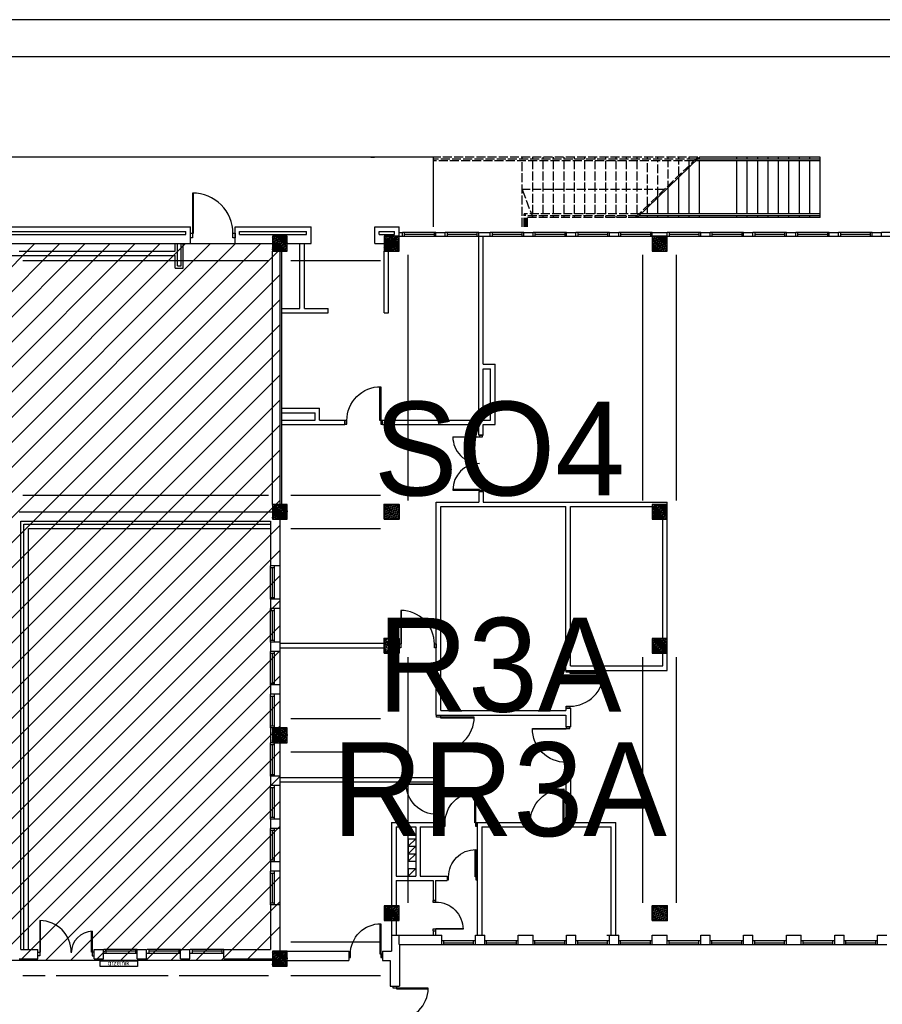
# Model space of a CAD drawing. Header units: millimetres. Extents: x 44889 to 52866, y -11417 to -4315.
# Tile 26 of 74: x 45687 to 46845, y -5637 to -4315. Entities that reach past the tile are written whole.
import ezdxf
from ezdxf.enums import TextEntityAlignment as Align

# ---------------------------------------------------------------- set-up
doc = ezdxf.new("R2010")
doc.units = ezdxf.units.MM
doc.linetypes.add('ACAD_ISO02W100', pattern=[15, 12, -3])
for name, color, linetype in [('ARLES_nr_obwodu_nierezerwowanego', 6, 'Continuous'), ('ARLES_osprzęt_elektryczny', 2, 'Continuous'), ('ARLES_ramka_wew', 10, 'Continuous'), ('ARLES_ramka_zew', 9, 'Continuous'), ('Podkład', 9, 'Continuous')]:
    doc.layers.add(name, color=color, linetype=linetype)
doc.layers.add('kreskowanie', color=9, linetype='Continuous', lineweight=18)
doc.layers.add('słupy gr0.7', color=9, linetype='Continuous', lineweight=35)
doc.styles.add('CG OMEGA', font='cgor45.TTF')
doc.styles.get("Standard").update_dxf_attribs({"font": 'arial.ttf', "height": 15})

# ---------------------------------------------------------------- blocks, each defined once
blk = doc.blocks.new('drzwi1.2')
at = {"layer": 'Podkład'}
for p, q in [((14551.1, 6563), (14551.1, 6568.4)), ((14551.1, 6568.4), (14560.5, 6568.4)), ((14645.5, 6563), (14551.1, 6563)), ((14560.5, 6568.4), (14560.5, 6561.1)), ((14560.5, 6561.1), (14645.5, 6561.1)), ((14560.5, 6424.7), (14617, 6424.7)), ((14560.5, 6417.4), (14560.5, 6424.7)), ((14617.1, 6422.4), (14551.1, 6422.4)), ((14551.1, 6417.4), (14560.5, 6417.4))]:
    blk.add_line(p, q, dxfattribs=at)
for centre, radius, start, end in [((14560.5, 6563.7), 85, 270, 359.5423), ((14559, 6420.6), 58.1, 1.7987, 89.98)]:
    blk.add_arc(centre, radius, start, end, dxfattribs=at)
blk = doc.blocks.new('34TY')
at = {"layer": 'Podkład'}
blk.add_line((95.2, -109.5), (98.6, -113.1), dxfattribs=at)
at = {"layer": 'Podkład', "xscale": 0.9933774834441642, "yscale": 0.9933774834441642, "zscale": 0.9933774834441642, "rotation": 42.87014679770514}
blk.add_blockref('drzwi1.2', (-6158.1, -14619.4), dxfattribs=at)
blk = doc.blocks.new('słup 2')
at = {"layer": 'kreskowanie'}
h = blk.add_hatch(dxfattribs=at)
h.set_pattern_fill('ANSI36', color=256, style=0)
h.set_pattern_definition([(45, (-1340, -20), (1.683798, 6.173926), [7.9375, -1.5875, 0, -1.5875])])
h.paths.add_polyline_path([(20, -20), (20, 20), (-20, 20), (-20, -20)])
at = {"layer": 'słupy gr0.7'}
blk.add_lwpolyline([(-20, -20), (20, -20), (20, 20), (-20, 20)], close=True, dxfattribs=at)
blk = doc.blocks.new('d160')
at = {"layer": 'Podkład'}
for p, q in [((4.2, 80), (4.2, -4.2)), ((5.9, 4.2), (5.9, 80)), ((154.1, 4.2), (154.1, 80)), ((155.8, 80), (155.8, -4.2)), ((0, -4.2), (0, 4.2)), ((0, 4.2), (5.9, 4.2)), ((160, 4.2), (154.1, 4.2)), ((160, -4.2), (160, 4.2)), ((4.2, -4.2), (0, -4.2)), ((155.8, -4.2), (160, -4.2))]:
    blk.add_line(p, q, dxfattribs=at)
for centre, start, end in [((4.2, 4.2), 0, 90), ((155.8, 4.2), 89.9848, 180.0152)]:
    blk.add_arc(centre, 75.8, start, end, dxfattribs=at)

msp = doc.modelspace()

# ---------------------------------------------------------------- hatches: boundary and pattern name
at = {"layer": 'ARLES_osprzęt_elektryczny'}
h = msp.add_hatch(dxfattribs=at)
h.set_pattern_fill('ANSI31', color=2, scale=7.5, style=0)
h.set_pattern_definition([(45, (40031.425, 214.937), (-16.83798, 16.83798), [])])
h.paths.add_polyline_path([(46036.02, -5578.63), (45376.02, -5578.63), (45376.02, -4616.13), (46036.02, -4616.13)])
at = {"layer": 'Podkład'}
h = msp.add_hatch(dxfattribs=at)
h.set_pattern_fill('ANSI36', color=256, scale=0.5, style=0)
h.set_pattern_definition([(45, (45366.0162, -4626.1265), (0.841899, 3.086963), [3.96875, -0.79375, 0, -0.79375])])
h.paths.add_polyline_path([(46046.02, -4626.13), (46046.02, -4606.13), (46026.02, -4606.13), (46026.02, -4626.13)])
h = msp.add_hatch(dxfattribs=at)
h.set_pattern_fill('ANSI36', color=256, scale=0.5, style=0)
h.set_pattern_definition([(45, (45516.0162, -4626.1265), (0.841899, 3.086963), [3.96875, -0.79375, 0, -0.79375])])
h.paths.add_polyline_path([(46196.02, -4626.13), (46196.02, -4606.13), (46176.02, -4606.13), (46176.02, -4626.13)])
h = msp.add_hatch(dxfattribs=at)
h.set_pattern_fill('ANSI36', color=256, scale=0.5, style=0)
h.set_pattern_definition([(45, (45876.0162, -4626.1265), (0.841899, 3.086963), [3.96875, -0.79375, 0, -0.79375])])
h.paths.add_polyline_path([(46556.02, -4626.13), (46556.02, -4606.13), (46536.02, -4606.13), (46536.02, -4626.13)])
h = msp.add_hatch(dxfattribs=at)
h.set_pattern_fill('ANSI36', color=256, scale=0.5, style=0)
h.set_pattern_definition([(45, (45366.0162, -4986.1265), (0.841899, 3.086963), [3.96875, -0.79375, 0, -0.79375])])
h.paths.add_polyline_path([(46046.02, -4986.13), (46046.02, -4966.13), (46026.02, -4966.13), (46026.02, -4986.13)])
h = msp.add_hatch(dxfattribs=at)
h.set_pattern_fill('ANSI36', color=256, scale=0.5, style=0)
h.set_pattern_definition([(45, (45876.0162, -4986.1265), (0.841899, 3.086963), [3.96875, -0.79375, 0, -0.79375])])
h.paths.add_polyline_path([(46556.02, -4986.13), (46556.02, -4966.13), (46536.02, -4966.13), (46536.02, -4986.13)])
h = msp.add_hatch(dxfattribs=at)
h.set_pattern_fill('ANSI36', color=256, scale=0.5, style=0)
h.set_pattern_definition([(45, (45876.0162, -5166.1265), (0.841899, 3.086963), [3.96875, -0.79375, 0, -0.79375])])
h.paths.add_polyline_path([(46556.02, -5166.13), (46556.02, -5146.13), (46536.02, -5146.13), (46536.02, -5166.13)])
h = msp.add_hatch(dxfattribs=at)
h.set_pattern_fill('ANSI36', color=256, scale=0.5, style=0)
h.set_pattern_definition([(45, (45366.0162, -5286.1265), (0.841899, 3.086963), [3.96875, -0.79375, 0, -0.79375])])
h.paths.add_polyline_path([(46046.02, -5286.13), (46046.02, -5266.13), (46026.02, -5266.13), (46026.02, -5286.13)])
h = msp.add_hatch(dxfattribs=at)
h.set_pattern_fill('ANSI36', color=256, scale=0.5, style=0)
h.set_pattern_definition([(45, (45516.0162, -5525.0439), (0.841899, 3.086963), [3.96875, -0.79375, 0, -0.79375])])
h.paths.add_polyline_path([(46196.02, -5525.04), (46196.02, -5505.04), (46176.02, -5505.04), (46176.02, -5525.04)])
h = msp.add_hatch(dxfattribs=at)
h.set_pattern_fill('ANSI36', color=256, scale=0.5, style=0)
h.set_pattern_definition([(45, (45366.0162, -5586.1265), (0.841899, 3.086963), [3.96875, -0.79375, 0, -0.79375])])
h.paths.add_polyline_path([(46046.02, -5586.13), (46046.02, -5566.13), (46026.02, -5566.13), (46026.02, -5586.13)])

# ---------------------------------------------------------------- linework, layer by layer
at = {"layer": 'ARLES_osprzęt_elektryczny'}
for p, q in [((45376.02, -4616.13), (46036.02, -4616.13)), ((46036.02, -4616.13), (46036.02, -5578.63)), ((46036.02, -5578.63), (45376.02, -5578.63))]:
    msp.add_line(p, q, dxfattribs=at)
at = {"layer": 'ARLES_ramka_wew', "linetype": 'Continuous'}
msp.add_lwpolyline([(52815.71, -4365.45), (44938.58, -4365.45), (44938.58, -8496.66), (45088.58, -8496.66), (45088.58, -11366.66), (52815.71, -11366.66)], close=True, dxfattribs=at)
at = {"layer": 'ARLES_ramka_zew'}
msp.add_lwpolyline([(44888.58, -11416.66), (52865.71, -11416.66), (52865.71, -4315.45), (44888.58, -4315.45)], close=True, dxfattribs=at)
at = {"layer": 'Podkład'}
for p, q in [((46242.02, -4500.13), (45285.02, -4500.13)), ((46158.02, -4500.13), (46163.02, -4500.13)), ((46242.02, -4500.13), (46242.02, -4593.63)), ((46242.02, -4500.13), (46242.02, -4593.63)), ((46599.52, -4500.13), (46515.52, -4581.13)), ((46761.52, -4505.13), (46594.33, -4505.13)), ((46761.52, -4502.63), (46596.92, -4502.63)), ((46761.52, -4500.13), (46599.52, -4500.13)), ((46599.52, -4502.63), (46599.52, -4500.13)), ((46599.52, -4576.13), (46599.52, -4505.13)), ((46649.52, -4502.63), (46649.52, -4500.13)), ((46649.52, -4576.13), (46649.52, -4505.13)), ((46663.52, -4502.63), (46663.52, -4500.13)), ((46663.52, -4576.13), (46663.52, -4505.13)), ((46677.52, -4502.63), (46677.52, -4500.13)), ((46677.52, -4576.13), (46677.52, -4505.13)), ((46691.52, -4502.63), (46691.52, -4500.13)), ((46691.52, -4576.13), (46691.52, -4505.13)), ((46705.52, -4502.63), (46705.52, -4500.13)), ((46705.52, -4576.13), (46705.52, -4505.13)), ((46719.52, -4502.63), (46719.52, -4500.13)), ((46719.52, -4576.13), (46719.52, -4505.13)), ((46733.52, -4502.63), (46733.52, -4500.13)), ((46733.52, -4576.13), (46733.52, -4505.13)), ((46747.52, -4502.63), (46747.52, -4500.13)), ((46747.52, -4576.13), (46747.52, -4505.13)), ((46761.52, -4581.13), (46761.52, -4500.13)), ((46585.52, -4576.13), (46585.52, -4518.63)), ((46571.52, -4576.13), (46571.52, -4531.13)), ((46557.52, -4576.13), (46557.52, -4543.63)), ((46543.52, -4576.13), (46543.52, -4556.13)), ((46529.52, -4576.13), (46529.52, -4568.63)), ((46761.52, -4581.13), (46515.52, -4581.13)), ((46761.52, -4578.63), (46518.32, -4578.63)), ((46761.52, -4576.13), (46521.12, -4576.13)), ((46529.52, -4581.13), (46529.52, -4578.63)), ((46543.52, -4581.13), (46543.52, -4578.63)), ((46557.52, -4581.13), (46557.52, -4578.63)), ((46571.52, -4581.13), (46571.52, -4578.63)), ((46585.52, -4581.13), (46585.52, -4578.63)), ((46599.52, -4581.13), (46599.52, -4578.63)), ((46649.52, -4581.13), (46649.52, -4578.63)), ((46663.52, -4581.13), (46663.52, -4578.63)), ((46677.52, -4581.13), (46677.52, -4578.63)), ((46691.52, -4581.13), (46691.52, -4578.63)), ((46705.52, -4581.13), (46705.52, -4578.63)), ((46719.52, -4581.13), (46719.52, -4578.63)), ((46733.52, -4581.13), (46733.52, -4578.63)), ((46747.52, -4581.13), (46747.52, -4578.63)), ((45373.52, -4593.63), (45916.02, -4593.63)), ((45373.52, -4599.63), (45910.02, -4599.63)), ((45910.02, -4603.63), (45910.02, -4599.63)), ((45916.02, -4616.13), (45916.02, -4593.63)), ((45976.02, -4616.13), (45976.02, -4593.63)), ((45976.02, -4593.63), (46078.02, -4593.63)), ((45982.02, -4599.63), (46072.02, -4599.63)), ((45982.02, -4603.63), (45982.02, -4599.63)), ((46072.02, -4603.63), (46072.02, -4599.63)), ((46078.02, -4616.13), (46078.02, -4593.63)), ((46163.52, -4616.13), (46163.52, -4593.63)), ((46163.52, -4593.63), (46196.02, -4593.63)), ((46169.52, -4599.63), (46190.02, -4599.63)), ((46169.52, -4603.63), (46169.52, -4599.63)), ((46190.02, -4603.63), (46190.02, -4599.63)), ((46196.02, -4606.13), (46196.02, -4593.63)), ((45373.52, -4603.63), (45910.02, -4603.63)), ((45982.02, -4603.63), (46072.02, -4603.63)), ((46169.52, -4603.63), (46190.02, -4603.63)), ((46196.02, -4601.13), (46200.52, -4601.13)), ((46196.02, -4606.13), (46200.52, -4606.13)), ((46200.52, -4606.13), (46200.52, -4601.13)), ((46245.52, -4601.13), (46200.52, -4601.13)), ((46200.52, -4606.13), (46245.52, -4606.13)), ((46203.02, -4601.13), (46203.02, -4606.13)), ((46243.02, -4603.63), (46203.02, -4603.63)), ((46243.02, -4601.13), (46243.02, -4606.13)), ((46245.52, -4606.13), (46245.52, -4601.13)), ((46245.52, -4601.13), (46258.02, -4601.13)), ((46245.52, -4606.13), (46258.02, -4606.13)), ((46258.02, -4606.13), (46258.02, -4601.13)), ((46303.02, -4601.13), (46258.02, -4601.13)), ((46258.02, -4606.13), (46303.02, -4606.13)), ((46260.52, -4601.13), (46260.52, -4606.13)), ((46300.52, -4603.63), (46260.52, -4603.63)), ((46300.52, -4601.13), (46300.52, -4606.13)), ((46303.02, -4606.13), (46303.02, -4601.13)), ((46303.02, -4601.13), (46318.52, -4601.13)), ((46303.02, -4853.13), (46303.02, -4606.13)), ((46303.02, -4606.13), (46318.52, -4606.13)), ((46309.02, -4778.13), (46309.02, -4606.13)), ((46318.52, -4606.13), (46318.52, -4601.13)), ((46363.52, -4601.13), (46318.52, -4601.13)), ((46318.52, -4606.13), (46363.52, -4606.13)), ((46321.02, -4601.13), (46321.02, -4606.13)), ((46361.02, -4603.63), (46321.02, -4603.63)), ((46361.02, -4601.13), (46361.02, -4606.13)), ((46363.52, -4606.13), (46363.52, -4601.13)), ((46363.52, -4601.13), (46376.02, -4601.13)), ((46363.52, -4606.13), (46376.02, -4606.13)), ((46376.02, -4606.13), (46376.02, -4601.13)), ((46421.02, -4601.13), (46376.02, -4601.13)), ((46376.02, -4606.13), (46421.02, -4606.13)), ((46378.52, -4601.13), (46378.52, -4606.13)), ((46418.52, -4603.63), (46378.52, -4603.63)), ((46418.52, -4601.13), (46418.52, -4606.13)), ((46421.02, -4606.13), (46421.02, -4601.13)), ((46421.02, -4601.13), (46433.52, -4601.13)), ((46421.02, -4606.13), (46433.52, -4606.13)), ((46433.52, -4606.13), (46433.52, -4601.13)), ((46478.52, -4601.13), (46433.52, -4601.13)), ((46433.52, -4606.13), (46478.52, -4606.13)), ((46436.02, -4601.13), (46436.02, -4606.13)), ((46476.02, -4603.63), (46436.02, -4603.63)), ((46476.02, -4601.13), (46476.02, -4606.13)), ((46478.52, -4606.13), (46478.52, -4601.13)), ((46478.52, -4601.13), (46491.02, -4601.13)), ((46478.52, -4606.13), (46491.02, -4606.13)), ((46491.02, -4606.13), (46491.02, -4601.13)), ((46536.02, -4601.13), (46491.02, -4601.13)), ((46491.02, -4606.13), (46536.02, -4606.13)), ((46493.52, -4601.13), (46493.52, -4606.13)), ((46533.52, -4603.63), (46493.52, -4603.63)), ((46533.52, -4601.13), (46533.52, -4606.13)), ((46536.02, -4606.13), (46536.02, -4601.13)), ((46536.02, -4601.13), (46556.02, -4601.13)), ((46556.02, -4606.13), (46556.02, -4601.13)), ((46601.02, -4601.13), (46556.02, -4601.13)), ((46556.02, -4606.13), (46601.02, -4606.13)), ((46558.52, -4601.13), (46558.52, -4606.13)), ((46598.52, -4603.63), (46558.52, -4603.63)), ((46598.52, -4601.13), (46598.52, -4606.13)), ((46601.02, -4606.13), (46601.02, -4601.13)), ((46601.02, -4601.13), (46613.52, -4601.13)), ((46601.02, -4606.13), (46613.52, -4606.13)), ((46613.52, -4606.13), (46613.52, -4601.13)), ((46658.52, -4601.13), (46613.52, -4601.13)), ((46613.52, -4606.13), (46658.52, -4606.13)), ((46616.02, -4601.13), (46616.02, -4606.13)), ((46656.02, -4603.63), (46616.02, -4603.63)), ((46656.02, -4601.13), (46656.02, -4606.13)), ((46658.52, -4606.13), (46658.52, -4601.13)), ((46658.52, -4601.13), (46671.02, -4601.13)), ((46658.52, -4606.13), (46671.02, -4606.13)), ((46671.02, -4606.13), (46671.02, -4601.13)), ((46716.02, -4601.13), (46671.02, -4601.13)), ((46671.02, -4606.13), (46716.02, -4606.13)), ((46673.52, -4601.13), (46673.52, -4606.13)), ((46713.52, -4603.63), (46673.52, -4603.63)), ((46713.52, -4601.13), (46713.52, -4606.13)), ((46716.02, -4606.13), (46716.02, -4601.13)), ((46716.02, -4601.13), (46728.52, -4601.13)), ((46716.02, -4606.13), (46728.52, -4606.13)), ((46728.52, -4606.13), (46728.52, -4601.13)), ((46773.52, -4601.13), (46728.52, -4601.13)), ((46728.52, -4606.13), (46773.52, -4606.13)), ((46731.02, -4601.13), (46731.02, -4606.13)), ((46771.02, -4603.63), (46731.02, -4603.63)), ((46771.02, -4601.13), (46771.02, -4606.13)), ((46773.52, -4606.13), (46773.52, -4601.13)), ((46773.52, -4601.13), (46786.02, -4601.13)), ((46773.52, -4606.13), (46786.02, -4606.13)), ((46786.02, -4606.13), (46786.02, -4601.13)), ((46831.02, -4601.13), (46786.02, -4601.13)), ((46786.02, -4606.13), (46831.02, -4606.13)), ((46788.52, -4601.13), (46788.52, -4606.13)), ((46828.52, -4603.63), (46788.52, -4603.63)), ((46828.52, -4601.13), (46828.52, -4606.13)), ((46831.02, -4606.13), (46831.02, -4601.13)), ((46831.02, -4601.13), (46843.52, -4601.13)), ((46831.02, -4606.13), (46843.52, -4606.13)), ((46843.52, -4606.13), (46843.52, -4601.13)), ((46888.52, -4601.13), (46843.52, -4601.13)), ((46843.52, -4606.13), (46888.52, -4606.13)), ((45686.02, -4616.13), (45916.02, -4616.13)), ((45686.02, -4626.13), (45895.52, -4626.13)), ((45895.52, -4626.13), (45895.52, -4616.13)), ((45898.52, -4646.13), (45898.52, -4616.13)), ((45903.52, -4646.13), (45903.52, -4616.13)), ((45906.52, -4649.13), (45906.52, -4616.13)), ((45976.02, -4616.13), (46026.02, -4616.13)), ((46026.02, -4966.13), (46026.02, -4626.13)), ((46038.52, -4966.13), (46038.52, -4626.13)), ((46046.02, -4616.13), (46078.02, -4616.13)), ((46063.02, -4703.13), (46063.02, -4616.13)), ((46069.02, -4703.13), (46069.02, -4616.13)), ((46163.52, -4616.13), (46176.02, -4616.13)), ((46176.02, -4709.13), (46176.02, -4626.13)), ((46182.02, -4709.13), (46182.02, -4626.13)), ((45666.02, -4632.13), (45895.52, -4632.13)), ((45691.02, -4638.63), (46021.02, -4638.63)), ((45895.52, -4649.13), (45895.52, -4632.13)), ((46051.02, -4638.63), (46171.02, -4638.63)), ((46208.52, -4961.13), (46208.52, -4631.13)), ((46523.52, -4961.13), (46523.52, -4631.13)), ((46568.52, -4961.13), (46568.52, -4631.13)), ((45895.52, -4649.13), (45906.52, -4649.13)), ((45898.52, -4646.13), (45903.52, -4646.13)), ((46038.52, -4703.13), (46063.02, -4703.13)), ((46069.02, -4703.13), (46101.02, -4703.13)), ((46101.02, -4709.13), (46101.02, -4703.13)), ((46038.52, -4709.13), (46101.02, -4709.13)), ((46176.02, -4709.13), (46182.02, -4709.13)), ((46309.02, -4778.13), (46325.02, -4778.13)), ((46309.02, -4853.13), (46309.02, -4784.13)), ((46309.02, -4784.13), (46319.02, -4784.13)), ((46319.02, -4853.13), (46319.02, -4784.13)), ((46325.02, -4859.13), (46325.02, -4778.13)), ((46038.52, -4837.13), (46089.52, -4837.13)), ((46089.52, -4853.13), (46089.52, -4837.13)), ((46038.52, -4843.13), (46083.52, -4843.13)), ((46083.52, -4853.13), (46083.52, -4843.13)), ((46038.52, -4853.13), (46083.52, -4853.13)), ((46038.52, -4859.13), (46123.52, -4859.13)), ((46089.52, -4853.13), (46123.52, -4853.13)), ((46123.52, -4859.13), (46123.52, -4853.13)), ((46174.02, -4859.13), (46174.02, -4853.13)), ((46174.02, -4853.13), (46303.02, -4853.13)), ((46174.02, -4859.13), (46303.02, -4859.13)), ((46303.02, -4873.38), (46303.02, -4859.13)), ((46309.02, -4853.13), (46319.02, -4853.13)), ((46309.02, -4873.38), (46309.02, -4859.13)), ((46309.02, -4859.13), (46325.02, -4859.13)), ((46303.02, -4873.38), (46309.02, -4873.38)), ((45691.02, -4953.63), (46021.02, -4953.63)), ((46051.02, -4953.63), (46171.02, -4953.63)), ((46303.02, -4948.88), (46309.02, -4948.88)), ((46303.02, -4948.88), (46303.02, -4963.13)), ((46309.02, -4948.88), (46309.02, -4963.13)), ((46246.02, -5249.13), (46246.02, -4963.13)), ((46246.02, -4963.13), (46303.02, -4963.13)), ((46252.02, -5243.13), (46252.02, -4969.13)), ((46252.02, -4969.13), (46420.02, -4969.13)), ((46309.02, -4963.13), (46556.02, -4963.13)), ((46420.02, -5189.13), (46420.02, -4969.13)), ((46426.02, -5183.13), (46426.02, -4969.13)), ((46426.02, -4969.13), (46536.02, -4969.13)), ((46556.02, -4966.13), (46556.02, -4963.13)), ((45686.02, -4976.13), (46026.02, -4976.13)), ((45688.52, -5563.63), (45688.52, -4988.63)), ((45688.52, -4988.63), (46023.52, -4988.63)), ((45692.52, -5563.63), (45692.52, -4992.63)), ((45692.52, -4992.63), (46023.52, -4992.63)), ((46023.52, -4988.63), (46023.52, -5048.63)), ((46036.02, -4986.13), (46036.02, -5048.63)), ((46550.02, -5146.13), (46550.02, -4986.13)), ((46556.02, -5146.13), (46556.02, -4986.13)), ((45698.52, -5563.63), (45698.52, -4998.63)), ((45698.52, -4998.63), (46023.52, -4998.63)), ((46051.02, -4998.63), (46171.02, -4998.63)), ((46036.02, -5048.63), (46023.52, -5048.63)), ((46023.52, -5093.63), (46023.52, -5048.63)), ((46028.52, -5048.63), (46028.52, -5093.63)), ((46023.52, -5051.13), (46028.52, -5051.13)), ((46026.02, -5091.13), (46026.02, -5051.13)), ((46023.52, -5091.13), (46028.52, -5091.13)), ((46036.02, -5093.63), (46023.52, -5093.63)), ((46023.52, -5093.63), (46023.52, -5106.13)), ((46036.02, -5093.63), (46036.02, -5106.13)), ((46036.02, -5106.13), (46023.52, -5106.13)), ((46023.52, -5151.13), (46023.52, -5106.13)), ((46023.52, -5108.63), (46028.52, -5108.63)), ((46026.02, -5148.63), (46026.02, -5108.63)), ((46028.52, -5106.13), (46028.52, -5151.13)), ((46023.52, -5148.63), (46028.52, -5148.63)), ((46036.02, -5151.13), (46023.52, -5151.13)), ((46023.52, -5151.13), (46023.52, -5163.63)), ((46036.02, -5151.13), (46036.02, -5163.63)), ((46176.02, -5153.13), (46036.02, -5153.13)), ((46036.02, -5163.63), (46023.52, -5163.63)), ((46023.52, -5208.63), (46023.52, -5163.63)), ((46023.52, -5166.13), (46028.52, -5166.13)), ((46026.02, -5206.13), (46026.02, -5166.13)), ((46028.52, -5163.63), (46028.52, -5208.63)), ((46176.02, -5159.13), (46036.02, -5159.13)), ((46550.02, -5183.13), (46550.02, -5166.13)), ((46556.02, -5189.13), (46556.02, -5166.13)), ((46208.52, -5501.13), (46208.52, -5171.13)), ((46523.52, -5501.13), (46523.52, -5171.13)), ((46568.52, -5501.13), (46568.52, -5171.13)), ((46420.02, -5189.13), (46556.02, -5189.13)), ((46426.02, -5183.13), (46550.02, -5183.13)), ((46023.52, -5206.13), (46028.52, -5206.13)), ((46036.02, -5208.63), (46023.52, -5208.63)), ((46023.52, -5208.63), (46023.52, -5221.13)), ((46036.02, -5221.13), (46023.52, -5221.13)), ((46023.52, -5266.13), (46023.52, -5221.13)), ((46028.52, -5221.13), (46028.52, -5266.13)), ((46036.02, -5208.63), (46036.02, -5221.13)), ((46023.52, -5223.63), (46028.52, -5223.63)), ((46026.02, -5263.63), (46026.02, -5223.63)), ((46252.02, -5243.13), (46420.02, -5243.13)), ((46420.02, -5239.63), (46420.02, -5243.13)), ((46420.02, -5239.63), (46426.02, -5239.63)), ((46426.02, -5239.63), (46426.02, -5264.63)), ((46051.02, -5253.63), (46171.02, -5253.63)), ((46246.02, -5249.13), (46420.02, -5249.13)), ((46420.02, -5249.13), (46420.02, -5264.63)), ((46023.52, -5263.63), (46028.52, -5263.63)), ((46026.02, -5266.13), (46023.52, -5266.13)), ((46023.52, -5266.13), (46023.52, -5286.13)), ((46420.02, -5264.63), (46426.02, -5264.63)), ((46026.02, -5286.13), (46023.52, -5286.13)), ((46023.52, -5331.13), (46023.52, -5286.13)), ((46028.52, -5286.13), (46028.52, -5331.13)), ((46023.52, -5288.63), (46028.52, -5288.63)), ((46026.02, -5328.63), (46026.02, -5288.63)), ((46051.02, -5298.63), (46171.02, -5298.63)), ((46246.02, -5299.63), (46252.02, -5299.63)), ((46246.02, -5299.63), (46246.02, -5333.13)), ((46252.02, -5299.63), (46252.02, -5339.13)), ((46420.02, -5315.13), (46426.02, -5315.13)), ((46420.02, -5315.13), (46420.02, -5399.13)), ((46426.02, -5315.13), (46426.02, -5393.13)), ((46023.52, -5328.63), (46028.52, -5328.63)), ((46036.02, -5331.13), (46023.52, -5331.13)), ((46023.52, -5331.13), (46023.52, -5343.63)), ((46036.02, -5331.13), (46036.02, -5343.63)), ((46246.02, -5333.13), (46036.02, -5333.13)), ((46252.02, -5339.13), (46036.02, -5339.13)), ((46036.02, -5343.63), (46023.52, -5343.63)), ((46023.52, -5388.63), (46023.52, -5343.63)), ((46023.52, -5346.13), (46028.52, -5346.13)), ((46026.02, -5386.13), (46026.02, -5346.13)), ((46028.52, -5343.63), (46028.52, -5388.63)), ((46023.52, -5386.13), (46028.52, -5386.13)), ((46036.02, -5388.63), (46023.52, -5388.63)), ((46023.52, -5388.63), (46023.52, -5401.13)), ((46036.02, -5388.63), (46036.02, -5401.13)), ((46186.02, -5393.13), (46246.02, -5393.13)), ((46186.02, -5393.13), (46186.02, -5505.04)), ((46246.02, -5384.63), (46252.02, -5384.63)), ((46246.02, -5384.63), (46246.02, -5393.13)), ((46252.02, -5384.63), (46252.02, -5393.13)), ((46252.02, -5393.13), (46255.52, -5393.13)), ((46255.52, -5393.13), (46255.52, -5399.13)), ((46301.02, -5393.13), (46301.02, -5544.63)), ((46301.02, -5393.13), (46369.52, -5393.13)), ((46369.52, -5393.13), (46369.52, -5399.13)), ((46426.02, -5393.13), (46486.96, -5393.13)), ((46486.96, -5543.82), (46486.96, -5393.13)), ((46036.02, -5401.13), (46023.52, -5401.13)), ((46023.52, -5446.13), (46023.52, -5401.13)), ((46023.52, -5403.63), (46028.52, -5403.63)), ((46026.02, -5443.63), (46026.02, -5403.63)), ((46028.52, -5401.13), (46028.52, -5446.13)), ((46192.02, -5399.13), (46218.52, -5399.13)), ((46192.02, -5399.13), (46192.02, -5465.13)), ((46218.52, -5399.13), (46218.52, -5465.13)), ((46224.52, -5399.13), (46224.52, -5465.13)), ((46224.52, -5399.13), (46255.52, -5399.13)), ((46307.02, -5399.13), (46307.02, -5544.63)), ((46307.02, -5399.13), (46369.52, -5399.13)), ((46420.02, -5399.13), (46480.96, -5399.13)), ((46480.96, -5543.82), (46480.96, -5399.13)), ((46208.52, -5415.13), (46208.52, -5445.13)), ((46208.52, -5415.13), (46218.52, -5415.13)), ((46208.52, -5425.13), (46218.52, -5415.13)), ((46208.52, -5425.13), (46218.52, -5425.13)), ((46208.52, -5435.13), (46218.52, -5425.13)), ((46023.52, -5443.63), (46028.52, -5443.63)), ((46036.02, -5446.13), (46023.52, -5446.13)), ((46023.52, -5446.13), (46023.52, -5458.63)), ((46036.02, -5446.13), (46036.02, -5458.63)), ((46208.52, -5435.13), (46218.52, -5435.13)), ((46208.52, -5445.13), (46218.52, -5435.13)), ((46208.52, -5445.13), (46218.52, -5445.13)), ((46036.02, -5458.63), (46023.52, -5458.63)), ((46023.52, -5503.63), (46023.52, -5458.63)), ((46028.52, -5458.63), (46028.52, -5503.63)), ((46208.52, -5455.13), (46218.52, -5455.13)), ((46208.52, -5465.13), (46218.52, -5455.13)), ((46208.52, -5455.13), (46208.52, -5465.13)), ((46023.52, -5461.13), (46028.52, -5461.13)), ((46026.02, -5501.13), (46026.02, -5461.13)), ((46192.02, -5465.13), (46218.52, -5465.13)), ((46192.02, -5471.13), (46242.02, -5471.13)), ((46192.02, -5471.13), (46192.02, -5505.04)), ((46224.52, -5465.13), (46260.52, -5465.13)), ((46242.02, -5471.13), (46242.02, -5498.13)), ((46245.02, -5471.13), (46245.02, -5498.13)), ((46245.02, -5471.13), (46260.52, -5471.13)), ((46260.52, -5465.13), (46260.52, -5471.13)), ((46242.02, -5498.13), (46245.02, -5498.13)), ((46023.52, -5501.13), (46028.52, -5501.13)), ((46036.02, -5503.63), (46023.52, -5503.63)), ((46023.52, -5503.63), (46023.52, -5563.63)), ((46036.02, -5503.63), (46036.02, -5566.13)), ((46186.02, -5525.04), (46186.02, -5544.63)), ((46192.02, -5525.04), (46192.02, -5544.63)), ((46242.02, -5538.63), (46245.02, -5538.63)), ((46242.02, -5538.63), (46242.02, -5544.63)), ((46245.02, -5538.63), (46245.02, -5544.63)), ((46186.02, -5544.63), (46186.02, -5566.13)), ((46186.02, -5544.63), (46253.52, -5544.63)), ((46196.02, -5557.13), (46196.02, -5544.63)), ((46253.52, -5557.13), (46253.52, -5544.63)), ((46298.52, -5557.13), (46298.52, -5544.63)), ((46298.52, -5544.63), (46311.02, -5544.63)), ((46311.02, -5557.13), (46311.02, -5544.63)), ((46356.02, -5557.13), (46356.02, -5544.63)), ((46356.02, -5544.63), (46376.02, -5544.63)), ((46376.02, -5557.13), (46376.02, -5544.63)), ((46421.02, -5557.13), (46421.02, -5544.63)), ((46421.02, -5544.63), (46433.52, -5544.63)), ((46433.52, -5557.13), (46433.52, -5544.63)), ((46475.02, -5544.63), (46491.02, -5544.63)), ((46478.52, -5557.13), (46478.52, -5544.63)), ((46491.02, -5557.13), (46491.02, -5544.63)), ((46536.02, -5557.13), (46536.02, -5544.63)), ((46536.02, -5544.63), (46556.02, -5544.63)), ((46556.02, -5557.13), (46556.02, -5544.63)), ((46601.02, -5557.13), (46601.02, -5544.63)), ((46601.02, -5544.63), (46613.52, -5544.63)), ((46613.52, -5557.13), (46613.52, -5544.63)), ((46658.52, -5557.13), (46658.52, -5544.63)), ((46658.52, -5544.63), (46671.02, -5544.63)), ((46671.02, -5557.13), (46671.02, -5544.63)), ((46716.02, -5557.13), (46716.02, -5544.63)), ((46716.02, -5544.63), (46736.02, -5544.63)), ((46736.02, -5557.13), (46736.02, -5544.63)), ((46781.02, -5557.13), (46781.02, -5544.63)), ((46781.02, -5544.63), (46793.52, -5544.63)), ((46793.52, -5557.13), (46793.52, -5544.63)), ((46838.52, -5557.13), (46838.52, -5544.63)), ((46838.52, -5544.63), (46851.02, -5544.63)), ((45688.52, -5563.63), (45711.27, -5563.63)), ((45711.27, -5576.13), (45711.27, -5563.63)), ((45786.77, -5576.13), (45786.77, -5563.63)), ((45786.77, -5563.63), (45799.27, -5563.63)), ((45799.27, -5576.13), (45799.27, -5563.63)), ((45844.77, -5563.63), (45799.77, -5563.63)), ((45802.27, -5563.63), (45802.27, -5568.63)), ((45842.27, -5563.63), (45842.27, -5568.63)), ((45844.77, -5576.13), (45844.77, -5563.63)), ((45844.77, -5563.63), (45857.27, -5563.63)), ((45857.27, -5576.13), (45857.27, -5563.63)), ((45902.77, -5563.63), (45857.77, -5563.63)), ((45860.27, -5563.63), (45860.27, -5568.63)), ((45900.27, -5563.63), (45900.27, -5568.63)), ((45902.77, -5576.13), (45902.77, -5563.63)), ((45902.77, -5563.63), (45915.27, -5563.63)), ((45915.27, -5576.13), (45915.27, -5563.63)), ((45960.77, -5563.63), (45915.77, -5563.63)), ((45918.27, -5563.63), (45918.27, -5568.63)), ((45958.27, -5563.63), (45958.27, -5568.63)), ((45960.77, -5576.13), (45960.77, -5563.63)), ((45960.77, -5563.63), (46023.52, -5563.63)), ((46051.02, -5553.63), (46171.02, -5553.63)), ((46196.64, -5557.13), (46196.64, -5613.13)), ((46196.64, -5557.13), (46253.52, -5557.13)), ((46298.52, -5552.13), (46253.52, -5552.13)), ((46253.52, -5557.13), (46298.52, -5557.13)), ((46256.02, -5557.13), (46256.02, -5552.13)), ((46256.02, -5554.63), (46296.02, -5554.63)), ((46296.02, -5557.13), (46296.02, -5552.13)), ((46298.52, -5557.13), (46311.02, -5557.13)), ((46356.02, -5552.13), (46311.02, -5552.13)), ((46311.02, -5557.13), (46356.02, -5557.13)), ((46313.52, -5557.13), (46313.52, -5552.13)), ((46313.52, -5554.63), (46353.52, -5554.63)), ((46353.52, -5557.13), (46353.52, -5552.13)), ((46356.02, -5557.13), (46376.02, -5557.13)), ((46421.02, -5552.13), (46376.02, -5552.13)), ((46376.02, -5557.13), (46421.02, -5557.13)), ((46378.52, -5557.13), (46378.52, -5552.13)), ((46378.52, -5554.63), (46418.52, -5554.63)), ((46418.52, -5557.13), (46418.52, -5552.13)), ((46421.02, -5557.13), (46433.52, -5557.13)), ((46478.52, -5552.13), (46433.52, -5552.13)), ((46433.52, -5557.13), (46478.52, -5557.13)), ((46436.02, -5557.13), (46436.02, -5552.13)), ((46436.02, -5554.63), (46476.02, -5554.63)), ((46476.02, -5557.13), (46476.02, -5552.13)), ((46478.52, -5557.13), (46491.02, -5557.13)), ((46536.02, -5552.13), (46491.02, -5552.13)), ((46491.02, -5557.13), (46536.02, -5557.13)), ((46493.52, -5557.13), (46493.52, -5552.13)), ((46493.52, -5554.63), (46533.52, -5554.63)), ((46533.52, -5557.13), (46533.52, -5552.13)), ((46536.02, -5557.13), (46556.02, -5557.13)), ((46601.02, -5552.13), (46556.02, -5552.13)), ((46556.02, -5557.13), (46601.02, -5557.13)), ((46558.52, -5557.13), (46558.52, -5552.13)), ((46558.52, -5554.63), (46598.52, -5554.63)), ((46598.52, -5557.13), (46598.52, -5552.13)), ((46601.02, -5557.13), (46613.52, -5557.13)), ((46658.52, -5552.13), (46613.52, -5552.13)), ((46613.52, -5557.13), (46658.52, -5557.13)), ((46616.02, -5557.13), (46616.02, -5552.13)), ((46616.02, -5554.63), (46656.02, -5554.63)), ((46656.02, -5557.13), (46656.02, -5552.13)), ((46658.52, -5557.13), (46671.02, -5557.13)), ((46716.02, -5552.13), (46671.02, -5552.13)), ((46671.02, -5557.13), (46716.02, -5557.13)), ((46673.52, -5557.13), (46673.52, -5552.13)), ((46673.52, -5554.63), (46713.52, -5554.63)), ((46713.52, -5557.13), (46713.52, -5552.13)), ((46716.02, -5557.13), (46736.02, -5557.13)), ((46781.02, -5552.13), (46736.02, -5552.13)), ((46736.02, -5557.13), (46781.02, -5557.13)), ((46738.52, -5557.13), (46738.52, -5552.13)), ((46738.52, -5554.63), (46778.52, -5554.63)), ((46778.52, -5557.13), (46778.52, -5552.13)), ((46781.02, -5557.13), (46793.52, -5557.13)), ((46838.52, -5552.13), (46793.52, -5552.13)), ((46793.52, -5557.13), (46838.52, -5557.13)), ((46796.02, -5557.13), (46796.02, -5552.13)), ((46796.02, -5554.63), (46836.02, -5554.63)), ((46836.02, -5557.13), (46836.02, -5552.13)), ((46838.52, -5557.13), (46851.02, -5557.13)), ((45686.02, -5576.13), (45711.27, -5576.13)), ((45786.77, -5576.13), (45799.27, -5576.13)), ((45799.77, -5568.63), (45844.77, -5568.63)), ((45842.27, -5566.13), (45802.27, -5566.13)), ((45844.77, -5576.13), (45857.27, -5576.13)), ((45857.77, -5568.63), (45902.77, -5568.63)), ((45900.27, -5566.13), (45860.27, -5566.13)), ((45902.77, -5576.13), (45915.27, -5576.13)), ((45915.77, -5568.63), (45960.77, -5568.63)), ((45958.27, -5566.13), (45918.27, -5566.13)), ((45960.77, -5576.13), (46026.02, -5576.13)), ((46046.02, -5566.13), (46128.52, -5566.13)), ((46128.52, -5566.13), (46128.52, -5578.63)), ((46174.02, -5566.13), (46174.02, -5578.63)), ((46174.02, -5566.13), (46186.02, -5566.13)), ((46046.02, -5578.63), (46128.52, -5578.63)), ((46174.02, -5578.63), (46184.14, -5578.63)), ((46184.14, -5578.63), (46184.14, -5613.13)), ((45691.02, -5598.63), (45721.02, -5598.63)), ((45736.02, -5598.63), (45886.02, -5598.63)), ((45901.02, -5598.63), (46021.02, -5598.63)), ((46051.02, -5598.63), (46171.02, -5598.63)), ((46184.14, -5613.13), (46196.64, -5613.13))]:
    msp.add_line(p, q, dxfattribs=at)
at = {"layer": 'Podkład', "linetype": 'ACAD_ISO02W100'}
for p, q in [((46597.02, -4500.13), (46242.02, -4500.13)), ((46594.22, -4502.63), (46242.02, -4502.63)), ((46591.42, -4505.13), (46242.02, -4505.13)), ((46361.52, -4502.63), (46361.52, -4500.13)), ((46361.52, -4593.63), (46361.52, -4505.13)), ((46375.52, -4502.63), (46375.52, -4500.13)), ((46375.52, -4576.13), (46375.52, -4505.13)), ((46389.52, -4502.63), (46389.52, -4500.13)), ((46389.52, -4576.13), (46389.52, -4505.13)), ((46403.52, -4502.63), (46403.52, -4500.13)), ((46403.52, -4576.13), (46403.52, -4505.13)), ((46417.52, -4502.63), (46417.52, -4500.13)), ((46417.52, -4576.13), (46417.52, -4505.13)), ((46431.52, -4502.63), (46431.52, -4500.13)), ((46431.52, -4576.13), (46431.52, -4505.13)), ((46445.52, -4502.63), (46445.52, -4500.13)), ((46445.52, -4576.13), (46445.52, -4505.13)), ((46459.52, -4502.63), (46459.52, -4500.13)), ((46459.52, -4576.13), (46459.52, -4505.13)), ((46473.52, -4502.63), (46473.52, -4500.13)), ((46473.52, -4576.13), (46473.52, -4505.13)), ((46487.52, -4502.63), (46487.52, -4500.13)), ((46487.52, -4576.13), (46487.52, -4505.13)), ((46501.52, -4502.63), (46501.52, -4500.13)), ((46501.52, -4576.13), (46501.52, -4505.13)), ((46597.02, -4500.13), (46513.02, -4581.13)), ((46515.52, -4502.63), (46515.52, -4500.13)), ((46515.52, -4576.13), (46515.52, -4505.13)), ((46529.52, -4502.63), (46529.52, -4500.13)), ((46529.52, -4565.22), (46529.52, -4505.13)), ((46543.52, -4502.63), (46543.52, -4500.13)), ((46543.52, -4551.72), (46543.52, -4505.13)), ((46557.52, -4502.63), (46557.52, -4500.13)), ((46557.52, -4543.63), (46557.52, -4505.13)), ((46571.52, -4502.63), (46571.52, -4500.13)), ((46571.52, -4524.72), (46571.52, -4505.13)), ((46585.52, -4502.63), (46585.52, -4500.13)), ((46585.52, -4511.22), (46585.52, -4505.13)), ((46585.52, -4518.63), (46585.52, -4513.63)), ((46571.52, -4531.13), (46571.52, -4527.13)), ((46551.91, -4543.63), (46361.52, -4543.63)), ((46361.52, -4543.63), (46375.52, -4581.13)), ((46543.52, -4556.13), (46543.52, -4554.13)), ((46529.52, -4568.63), (46529.52, -4567.63)), ((46364.02, -4593.63), (46364.02, -4576.13)), ((46518.62, -4576.13), (46364.02, -4576.13)), ((46366.02, -4593.63), (46366.02, -4576.13)), ((46366.52, -4593.63), (46366.52, -4578.63)), ((46515.82, -4578.63), (46366.52, -4578.63)), ((46515.52, -4581.13), (46366.52, -4581.13)), ((46368.52, -4593.63), (46368.52, -4578.63)), ((46375.52, -4581.13), (46375.52, -4578.63)), ((46389.52, -4581.13), (46389.52, -4578.63)), ((46403.52, -4581.13), (46403.52, -4578.63)), ((46417.52, -4581.13), (46417.52, -4578.63)), ((46431.52, -4581.13), (46431.52, -4578.63)), ((46445.52, -4581.13), (46445.52, -4578.63)), ((46459.52, -4581.13), (46459.52, -4578.63)), ((46473.52, -4581.13), (46473.52, -4578.63)), ((46487.52, -4581.13), (46487.52, -4578.63)), ((46501.52, -4581.13), (46501.52, -4578.63)), ((46515.52, -4581.13), (46515.52, -4578.63))]:
    msp.add_line(p, q, dxfattribs=at)
at = {"layer": 'Podkład'}
for points in [[(45973.02, -4602.15), (45976.02, -4602.15), (45976.02, -4608.15), (45973.02, -4608.15), (45973.02, -4602.15, 0.4142136), (45919.02, -4548.15), (45919.02, -4608.15), (45916.02, -4608.15), (45916.02, -4602.15), (45920.22, -4602.15), (45920.22, -4548.15)], [(46126.04, -4853.6), (46123.52, -4853.6), (46123.52, -4858.65), (46126.04, -4858.65), (46126.04, -4853.6, -0.4142136), (46171.49, -4808.15), (46171.49, -4858.65), (46174.02, -4858.65), (46174.02, -4853.6), (46170.48, -4853.6), (46170.48, -4808.15)], [(46243.52, -5153.63), (46246.02, -5153.63), (46246.02, -5158.63), (46243.52, -5158.63), (46243.52, -5153.63, 0.4142136), (46198.52, -5108.63), (46198.52, -5158.63), (46196.02, -5158.63), (46196.02, -5153.63), (46199.52, -5153.63), (46199.52, -5108.63)], [(46425.54, -5237.1), (46425.54, -5239.63), (46420.49, -5239.63), (46420.49, -5237.1), (46425.54, -5237.1, 0.4142136), (46470.99, -5191.65), (46420.49, -5191.65), (46420.49, -5189.13), (46425.54, -5189.13), (46425.54, -5192.66), (46470.99, -5192.66)], [(46251.54, -5297.1), (46251.54, -5299.63), (46246.49, -5299.63), (46246.49, -5297.1), (46251.54, -5297.1, 0.4142136), (46296.99, -5251.65), (46246.49, -5251.65), (46246.49, -5249.13), (46251.54, -5249.13), (46251.54, -5252.66), (46296.99, -5252.66)], [(46420.49, -5312.6), (46420.49, -5315.13), (46425.54, -5315.13), (46425.54, -5312.6), (46420.49, -5312.6, -0.4142136), (46375.04, -5267.15), (46425.54, -5267.15), (46425.54, -5264.63), (46420.49, -5264.63), (46420.49, -5268.16), (46375.04, -5268.16)], [(46246.74, -5382.35), (46246.74, -5384.63), (46251.29, -5384.63), (46251.29, -5382.35), (46246.74, -5382.35, -0.4142136), (46205.79, -5341.4), (46251.29, -5341.4), (46251.29, -5339.13), (46246.74, -5339.13), (46246.74, -5342.31), (46205.79, -5342.31)], [(46257.79, -5393.85), (46255.52, -5393.85), (46255.52, -5398.4), (46257.79, -5398.4), (46257.79, -5393.85, -0.4142136), (46298.74, -5352.9), (46298.74, -5398.4), (46301.02, -5398.4), (46301.02, -5393.85), (46297.83, -5393.85), (46297.83, -5352.9)], [(46372.04, -5393.6), (46369.52, -5393.6), (46369.52, -5398.65), (46372.04, -5398.65), (46372.04, -5393.6, -0.4142136), (46417.49, -5348.15), (46417.49, -5398.65), (46420.02, -5398.65), (46420.02, -5393.6), (46416.48, -5393.6), (46416.48, -5348.15)], [(46262.54, -5466.1), (46260.52, -5466.1), (46260.52, -5470.15), (46262.54, -5470.15), (46262.54, -5466.1, -0.4142136), (46299, -5429.64), (46299, -5470.15), (46301.02, -5470.15), (46301.02, -5466.1), (46298.19, -5466.1), (46298.19, -5429.64)], [(46245.54, -5500.14), (46245.54, -5498.12), (46241.49, -5498.12), (46241.49, -5500.14), (46245.54, -5500.14, -0.4142136), (46282, -5536.6), (46241.49, -5536.6), (46241.49, -5538.63), (46245.54, -5538.63), (46245.54, -5535.79), (46282, -5535.79)], [(46130.79, -5570.1), (46128.52, -5570.1), (46128.52, -5574.65), (46130.79, -5574.65), (46130.79, -5570.1, -0.4142136), (46171.74, -5529.15), (46171.74, -5574.65), (46174.02, -5574.65), (46174.02, -5570.1), (46170.83, -5570.1), (46170.83, -5529.15)]]:
    msp.add_lwpolyline(points, format="xyb", dxfattribs=at)
for points in [[(46026.02, -4626.13), (46046.02, -4626.13), (46046.02, -4606.13), (46026.02, -4606.13)], [(46176.02, -4626.13), (46196.02, -4626.13), (46196.02, -4606.13), (46176.02, -4606.13)], [(46536.02, -4626.13), (46556.02, -4626.13), (46556.02, -4606.13), (46536.02, -4606.13)], [(46026.02, -4986.13), (46046.02, -4986.13), (46046.02, -4966.13), (46026.02, -4966.13)], [(46536.02, -4986.13), (46556.02, -4986.13), (46556.02, -4966.13), (46536.02, -4966.13)], [(46536.02, -5166.13), (46556.02, -5166.13), (46556.02, -5146.13), (46536.02, -5146.13)], [(46026.02, -5286.13), (46046.02, -5286.13), (46046.02, -5266.13), (46026.02, -5266.13)], [(46176.02, -5525.04), (46196.02, -5525.04), (46196.02, -5505.04), (46176.02, -5505.04)], [(46026.02, -5586.13), (46046.02, -5586.13), (46046.02, -5566.13), (46026.02, -5566.13)], [(45794.78, -5579.13), (45844.78, -5579.13), (45844.78, -5586.63), (45794.78, -5586.63)]]:
    msp.add_lwpolyline(points, close=True, dxfattribs=at)

# ---------------------------------------------------------------- block references
for name, p, xscale, yscale, zscale, rotation in [('d160', (46306.02, -4948.88), 0.471874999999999, 0.4718750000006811, 0.4718750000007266, 90), ('34TY', (45711.27, -5569.88), 0.5033333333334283, 0.5033333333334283, 0.5033333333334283, 47.12985320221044), ('34TY', (46190.39, -5613.13), 0.503333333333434, 0.503333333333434, 0.503333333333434, 317.1298532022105)]:
    msp.add_blockref(name, p, dxfattribs=dict(at, xscale=xscale, yscale=yscale, zscale=zscale, rotation=rotation))
at = {"layer": 'Podkład', "xscale": 0.5, "yscale": 0.5, "zscale": 0.5}
for p in [(46186.02, -4976.13), (46186.02, -5156.13), (46546.02, -5515.04)]:
    msp.add_blockref('słup 2', p, dxfattribs=at)

# ---------------------------------------------------------------- texts
at = {"layer": 'ARLES_nr_obwodu_nierezerwowanego', "style": 'CG OMEGA'}
for s, p in [('SO4', (46330.88, -4954.24)), ('R3A', (46330.88, -5244.5)), ('RR3A', (46330.88, -5411.59))]:
    msp.add_text(s, height=126, dxfattribs=at).set_placement(p, align=Align.CENTER)
at = {"layer": 'Podkład', "insert": (45819.78, -5582.88), "char_height": 6, "width": 50, "attachment_point": 5}
msp.add_mtext('grzejnik', dxfattribs=at)

doc.saveas('drawing.dxf')
